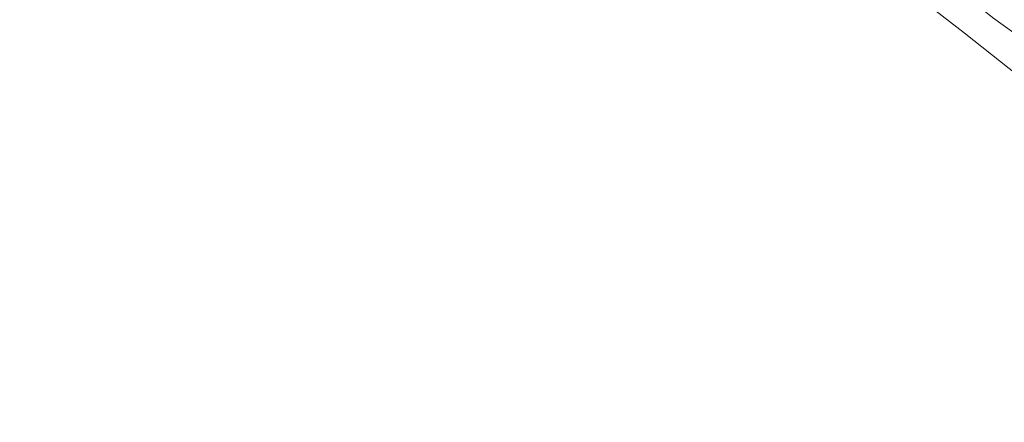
# Model space of a CAD drawing. Header units: metres. Extents: x 229229 to 231729, y 593167 to 595667.
# Tile 100 of 256: x 229488 to 229655, y 595474 to 595542. Entities that reach past the tile are written whole.
import ezdxf

# ---------------------------------------------------------------- set-up
doc = ezdxf.new("R2010")
doc.units = ezdxf.units.M
for name, color, linetype, lineweight in [('B-WE-GR-BOUWLAND-GV', 80, 'Continuous', 13), ('B-WE-GR-GROENVOORZIENING-GV', 80, 'Continuous', 18), ('B-WE-OG-WATER_SLOOT-GV', 120, 'Continuous', 18), ('B-WE-VH-VERHARDING_ASFALT-GV', 252, 'Continuous', 18), ('B-WE-VH-VERHARDING_HALFVERHARDING-GV', 252, 'Continuous', 18)]:
    doc.layers.add(name, color=color, linetype=linetype, lineweight=lineweight)

msp = doc.modelspace()

# ---------------------------------------------------------------- linework, layer by layer
at = {"layer": 'B-WE-GR-BOUWLAND-GV'}
msp.add_lwpolyline([(229229.346, 595347.655), (229234.107, 595330.68), (229242.462, 595332.362), (229242.796, 595334.504), (229246.742, 595335.641), (229281.52, 595345.411), (229334.49, 595360.802), (229356.963, 595367.427), (229416.353, 595384.491), (229472.4, 595400.885), (229504.369, 595410.388), (229553.059, 595423.637), (229676.906, 595460.214), (229711.873, 595470.052), (229712.967, 595470.293), (229714.02, 595470.34), (229714.985, 595470.231), (229716.965, 595471.008), (229697.998, 595491.377), (229677.836, 595512.967), (229668.629, 595522.333), (229658.786, 595531.382), (229648.15, 595539.796), (229627.423, 595555.798)], dxfattribs=at)
at = {"layer": 'B-WE-GR-GROENVOORZIENING-GV'}
msp.add_lwpolyline([(229647.125, 595588.911, 0.0387156), (229701.202, 595529.192)], format="xyb", dxfattribs=at)
at = {"layer": 'B-WE-OG-WATER_SLOOT-GV'}
msp.add_lwpolyline([(229661.184, 595543.953), (229644.698, 595557.028), (229626.3, 595572.08), (229611.466, 595584.497), (229608.668, 595586.536), (229606.375, 595587.326), (229604.192, 595587.431), (229586.581, 595584.341), (229568.8, 595581.093), (229565.142, 595580.189), (229563.953, 595579.457), (229563.352, 595577.914), (229564.054, 595574.389), (229564.728, 595573.37), (229565.877, 595573.169), (229567.052, 595573.056), (229591.394, 595577.529), (229603.151, 595580.167), (229605.01, 595580.498), (229623.88, 595565.405), (229629.073, 595561.328), (229647.082, 595547.159), (229652.956, 595542.424), (229659.78, 595537.493)], dxfattribs=at)
at = {"layer": 'B-WE-VH-VERHARDING_ASFALT-GV'}
msp.add_lwpolyline([(229701.202, 595529.192, -0.0387156), (229647.125, 595588.911)], format="xyb", dxfattribs=at)
at = {"layer": 'B-WE-VH-VERHARDING_HALFVERHARDING-GV'}
msp.add_lwpolyline([(229659.78, 595537.493), (229652.956, 595542.424), (229647.082, 595547.159), (229629.073, 595561.328), (229623.88, 595565.405), (229605.01, 595580.498), (229603.151, 595580.167), (229591.394, 595577.529), (229567.052, 595573.056), (229560.767, 595572.348), (229562.436, 595571.503), (229564.703, 595570.88), (229567.174, 595570.697), (229571.092, 595571.072), (229605.249, 595577.206), (229629.35, 595558.386), (229627.423, 595555.798), (229648.15, 595539.796), (229658.786, 595531.382)], dxfattribs=at)

doc.saveas('drawing.dxf')
